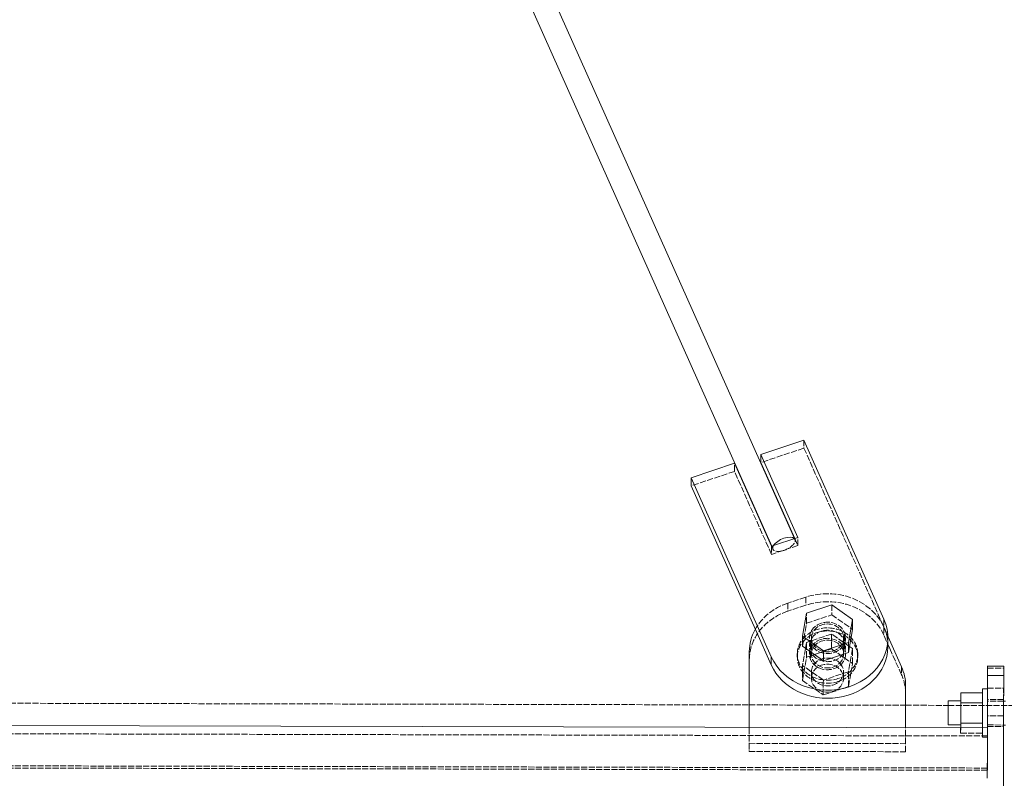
# Model space of a CAD drawing. Header units: millimetres. Extents: x -15129 to 9171, y -18789 to 5877.
# Tile 129 of 256: x -4741 to -4252, y -16702 to -16325. Entities that reach past the tile are written whole.
import ezdxf

# ---------------------------------------------------------------- set-up
doc = ezdxf.new("R2010")
doc.units = ezdxf.units.MM
doc.linetypes.add('ACAD_ISO02W100', pattern=[15, 12, -3])
for name, color, linetype in [('AS_Belki', 145, 'Continuous'), ('AS_Blachy', 30, 'Continuous'), ('AS_Sciany betonowe', 252, 'Continuous'), ('AS_Sruby', 9, 'Continuous')]:
    doc.layers.add(name, color=color, linetype=linetype)

msp = doc.modelspace()

# ---------------------------------------------------------------- linework, layer by layer
at = {"layer": 'AS_Belki', "color": 145, "linetype": 'Continuous', "lineweight": 13, "ltscale": 0.25}
for p, q in [((-4356.48, -16583.1), (-4559.65, -16127.99)), ((-4570.34, -16132.85), (-4367.67, -16586.84)), ((-4260.58, -16676.99), (-5202.04, -16674.86)), ((-4260.6, -16686.82), (-4260.58, -16676.99)), ((-4260.6, -16686.82), (-4260.64, -16702.09))]:
    msp.add_line(p, q, dxfattribs=at)
at = {"layer": 'AS_Belki', "color": 84, "linetype": 'ACAD_ISO02W100', "lineweight": 13, "ltscale": 0.25}
for p, q in [((-4356.06, -16584.03), (-4356.48, -16583.1)), ((-4367.67, -16586.84), (-4367.25, -16587.77)), ((-4260.59, -16681.08), (-5202.05, -16678.96)), ((-4260.63, -16696.99), (-4260.59, -16681.08)), ((-4260.63, -16698.08), (-4260.59, -16681.08)), ((-4260.59, -16681.08), (-4260.58, -16676.99)), ((-4260.63, -16696.99), (-5202.08, -16694.86)), ((-4260.63, -16698.08), (-5202.08, -16695.96))]:
    msp.add_line(p, q, dxfattribs=at)
at = {"layer": 'AS_Belki', "color": 84, "linetype": 'ACAD_ISO02W100', "lineweight": 13, "ltscale": 0.25, "extrusion": (0.360683, -0.807936, 0.465991)}
msp.add_arc((-10744.02, -6229, 11827.17), 6, 145.4946, 10.8638, dxfattribs=at)
at = {"layer": 'AS_Belki', "color": 145, "linetype": 'Continuous', "lineweight": 13, "ltscale": 0.25, "extrusion": (0.360683, -0.807936, 0.465991)}
msp.add_arc((-10744.02, -6229, 11827.17), 6, 10.8638, 145.4946, dxfattribs=at)
at = {"layer": 'AS_Blachy', "color": 145, "linetype": 'Continuous', "lineweight": 13, "ltscale": 0.25}
for p, q in [((-4351.71, -16534.15), (-4373.16, -16541.32)), ((-4312.03, -16623.02), (-4351.71, -16534.15)), ((-4373.16, -16541.32), (-4373.17, -16545.32)), ((-4373.16, -16541.32), (-4354.76, -16582.53)), ((-4386.22, -16545.69), (-4407.67, -16552.86)), ((-4367.82, -16586.9), (-4386.22, -16545.69)), ((-4373.17, -16545.32), (-4356.32, -16583.05)), ((-4407.67, -16552.86), (-4407.68, -16556.86)), ((-4407.67, -16552.86), (-4367.99, -16641.73)), ((-4407.68, -16556.86), (-4375.82, -16628.22)), ((-4354.76, -16582.53), (-4367.82, -16586.9)), ((-4375.82, -16628.22), (-4368, -16645.73)), ((-4303.25, -16646.71), (-4310.56, -16630.35)), ((-4310.03, -16637.01), (-4310.02, -16633.01)), ((-4378.86, -16639.27), (-4378.95, -16676.72)), ((-4367.99, -16641.73), (-4368, -16645.73)), ((-4260.51, -16646.35), (-4260.52, -16651.01)), ((-4252.51, -16646.36), (-4260.51, -16646.35)), ((-4252.52, -16651.02), (-4252.51, -16646.36)), ((-4260.52, -16651.01), (-4260.58, -16676.99)), ((-4252.52, -16651.02), (-4260.52, -16651.01)), ((-4252.57, -16671.5), (-4252.52, -16651.02)), ((-4301.28, -16676.89), (-4301.23, -16656.14)), ((-4301.24, -16660.14), (-4301.23, -16656.14)), ((-4301.28, -16676.89), (-4301.24, -16660.14)), ((-4252.72, -16737.63), (-4252.57, -16671.5)), ((-4252.58, -16676.45), (-4252.58, -16675.99)), ((-4260.58, -16676.99), (-4260.6, -16686.82))]:
    msp.add_line(p, q, dxfattribs=at)
at = {"layer": 'AS_Blachy', "color": 84, "linetype": 'ACAD_ISO02W100', "lineweight": 13, "ltscale": 0.25}
for p, q in [((-4351.71, -16534.15), (-4351.71, -16538.15)), ((-4351.71, -16538.15), (-4373.17, -16545.32)), ((-4351.71, -16538.15), (-4312.04, -16627.02)), ((-4386.23, -16549.69), (-4386.22, -16545.69)), ((-4386.23, -16549.69), (-4407.68, -16556.86)), ((-4367.83, -16590.9), (-4386.23, -16549.69)), ((-4356.32, -16583.05), (-4354.77, -16586.53)), ((-4354.77, -16586.53), (-4354.76, -16582.53)), ((-4354.77, -16586.53), (-4367.83, -16590.9)), ((-4367.82, -16586.9), (-4367.83, -16590.9)), ((-4350.84, -16612.14), (-4359.68, -16615.1)), ((-4350.84, -16612.14), (-4350.85, -16616.14)), ((-4359.68, -16615.1), (-4359.69, -16619.1)), ((-4350.85, -16616.14), (-4359.69, -16619.1)), ((-4312.04, -16627.02), (-4312.05, -16631.02)), ((-4312.03, -16623.02), (-4312.04, -16627.02)), ((-4310.56, -16630.35), (-4312.04, -16627.02)), ((-4331.63, -16633.57), (-4331.62, -16629.57)), ((-4309.13, -16637.57), (-4312.05, -16631.02)), ((-4348.41, -16635.19), (-4348.42, -16639.19)), ((-4331.63, -16637.57), (-4331.63, -16633.57)), ((-4378.87, -16643.27), (-4378.86, -16639.27)), ((-4348.42, -16639.19), (-4348.42, -16639.39)), ((-4348.42, -16639.39), (-4348.42, -16643.19)), ((-4303.26, -16650.71), (-4309.13, -16637.57)), ((-4378.87, -16643.27), (-4378.97, -16688.72)), ((-4303.25, -16646.71), (-4303.26, -16650.71)), ((-4260.51, -16646.21), (-4260.51, -16646.35)), ((-4260.51, -16646.21), (-4260.51, -16646.35)), ((-4252.52, -16647.36), (-4252.51, -16646.36)), ((-4260.52, -16647.35), (-4260.54, -16657.35)), ((-4260.52, -16647.35), (-4252.52, -16647.36)), ((-4252.52, -16651.02), (-4252.52, -16647.36)), ((-4260.54, -16657.35), (-4252.54, -16657.36)), ((-4252.55, -16663.44), (-4252.54, -16657.36)), ((-4260.55, -16662.9), (-4260.55, -16662.67)), ((-4252.55, -16662.92), (-4260.55, -16662.9)), ((-4252.56, -16667.87), (-4252.55, -16663.69)), ((-4252.55, -16663.62), (-4252.55, -16662.92)), ((-4252.55, -16663.69), (-4252.55, -16663.62)), ((-4252.57, -16671.02), (-4260.57, -16671.01)), ((-4252.58, -16675.99), (-4252.57, -16671.5)), ((-4252.57, -16671.5), (-4252.56, -16667.87)), ((-4260.58, -16675.73), (-4260.58, -16676.43)), ((-4260.58, -16676.43), (-4260.58, -16675.97)), ((-4252.58, -16676.45), (-4252.58, -16675.75)), ((-4378.95, -16676.72), (-4378.96, -16680.82)), ((-4378.96, -16680.82), (-4378.96, -16684.72)), ((-4301.3, -16688.89), (-4301.29, -16680.99)), ((-4301.3, -16684.89), (-4301.29, -16680.99)), ((-4301.29, -16680.99), (-4301.28, -16676.89)), ((-4260.58, -16676.43), (-4252.58, -16676.45)), ((-4252.71, -16732.2), (-4252.58, -16676.45)), ((-4378.96, -16684.72), (-4378.97, -16688.72)), ((-4378.96, -16684.72), (-4301.3, -16684.89)), ((-4301.3, -16688.89), (-4301.3, -16684.89)), ((-4378.97, -16688.72), (-4301.3, -16688.89))]:
    msp.add_line(p, q, dxfattribs=at)
at = {"layer": 'AS_Blachy', "color": 84, "linetype": 'ACAD_ISO02W100', "lineweight": 13, "ltscale": 0.25, "extrusion": (0.001127, 0.499998, 0.866026)}
for centre in [(4302.5, 14412.5, -8321.06), (4302.5, 14415.97, -8323.06), (4302.5, 14419.43, -8325.06)]:
    msp.add_circle(centre, 9, dxfattribs=at)
for centre, start, end in [((4302.5, 14415.97, -8323.06), 201.254, 291.254), ((4311.34, 14418.54, -8324.54), 291.254, 334.6854), ((4302.5, 14419.43, -8325.06), 201.254, 291.254), ((4311.34, 14422.01, -8326.54), 291.254, 359.9996), ((4302.5, 14415.97, -8323.06), 178.754, 201.254), ((4293.67, 14436.47, -8334.89), 179.9996, 201.254)]:
    msp.add_arc(centre, 30, start, end, dxfattribs=at)
at = {"layer": 'AS_Blachy', "color": 145, "linetype": 'Continuous', "lineweight": 13, "ltscale": 0.25, "extrusion": (0.001127, 0.499998, 0.866026)}
for centre, start, end in [((4302.5, 14412.5, -8321.06), 21.254, 201.254), ((4311.34, 14418.54, -8324.54), 334.6854, 359.9996), ((4302.5, 14415.97, -8323.06), 21.254, 178.754), ((4293.67, 14433, -8332.89), 179.9996, 201.254)]:
    msp.add_arc(centre, 30, start, end, dxfattribs=at)
at = {"layer": 'AS_Sciany betonowe', "color": 145, "linetype": 'ACAD_ISO02W100', "lineweight": 13, "ltscale": 0.25}
for p, q in [((-5083.65, -16664.07), (-4378.92, -16665.65)), ((-4301.25, -16665.83), (-4280.06, -16665.88))]:
    msp.add_line(p, q, dxfattribs=at)
at = {"layer": 'AS_Sciany betonowe', "color": 84, "linetype": 'ACAD_ISO02W100', "lineweight": 13, "ltscale": 0.25}
for p, q in [((-4378.92, -16665.65), (-4301.25, -16665.83)), ((-4280.06, -16665.88), (-4172.56, -16666.12)), ((-4251.56, -16665.94), (-4252.56, -16665.94))]:
    msp.add_line(p, q, dxfattribs=at)
at = {"layer": 'AS_Sruby', "color": 145, "linetype": 'Continuous', "lineweight": 13, "ltscale": 0.25}
for p, q in [((-4337.94, -16615.94), (-4350.42, -16620.11)), ((-4327.53, -16623.21), (-4337.94, -16615.94)), ((-4350.42, -16620.11), (-4352.47, -16631.55)), ((-4327.53, -16623.21), (-4329.58, -16634.65)), ((-4327.54, -16628.21), (-4327.53, -16623.21)), ((-4352.47, -16631.55), (-4352.49, -16636.55)), ((-4342.06, -16638.82), (-4352.47, -16631.55)), ((-4329.6, -16639.65), (-4327.54, -16628.21)), ((-4352.49, -16636.55), (-4342.07, -16643.82)), ((-4329.58, -16634.65), (-4342.06, -16638.82)), ((-4329.6, -16639.65), (-4329.58, -16634.65)), ((-4342.07, -16643.82), (-4342.06, -16638.82)), ((-4342.07, -16643.82), (-4329.6, -16639.65)), ((-4273.84, -16659.62), (-4273.85, -16664.63)), ((-4263.04, -16659.64), (-4273.84, -16659.62)), ((-4263.05, -16661.75), (-4263.04, -16660.14)), ((-4260.54, -16657.69), (-4263.04, -16657.69)), ((-4263.04, -16658.07), (-4263.04, -16657.69)), ((-4263.04, -16658.9), (-4263.04, -16658.07)), ((-4263.04, -16658.9), (-4263.04, -16660.14)), ((-4260.54, -16658.07), (-4260.54, -16657.69)), ((-4260.54, -16658.9), (-4260.54, -16658.07)), ((-4280.05, -16664.86), (-4280.06, -16666.62)), ((-4280.06, -16666.62), (-4280.06, -16668.84)), ((-4273.85, -16663.69), (-4280.05, -16663.67)), ((-4280.05, -16663.67), (-4280.05, -16663.83)), ((-4280.05, -16663.83), (-4280.05, -16664.86)), ((-4273.85, -16664.63), (-4273.88, -16674.64)), ((-4263.05, -16664.65), (-4273.85, -16664.63)), ((-4263.07, -16671.56), (-4263.05, -16664.65)), ((-4263.06, -16665.8), (-4263.05, -16663.66)), ((-4263.06, -16668.09), (-4263.06, -16665.8)), ((-4263.05, -16663.66), (-4263.05, -16661.75)), ((-4263.05, -16664.65), (-4263.05, -16662.74)), ((-4251.55, -16663.74), (-4252.55, -16663.73)), ((-4280.06, -16668.84), (-4280.07, -16671.17)), ((-4280.07, -16671.17), (-4280.07, -16673.27)), ((-4263.07, -16670.44), (-4263.06, -16668.09)), ((-4263.07, -16672.77), (-4263.07, -16670.44)), ((-4280.07, -16673.27), (-4280.08, -16674.82)), ((-4280.08, -16674.82), (-4280.08, -16675.57)), ((-4280.08, -16675.57), (-4273.88, -16675.58)), ((-4273.88, -16674.64), (-4263.08, -16674.67)), ((-4273.88, -16674.64), (-4273.88, -16676.96)), ((-4263.08, -16674.97), (-4263.07, -16672.77)), ((-4263.08, -16674.67), (-4263.07, -16673.84)), ((-4263.08, -16676.07), (-4263.08, -16674.67)), ((-4263.08, -16676.97), (-4263.08, -16674.97)), ((-4252.58, -16675.63), (-4251.58, -16675.63)), ((-4263.08, -16676.98), (-4263.08, -16676.97))]:
    msp.add_line(p, q, dxfattribs=at)
at = {"layer": 'AS_Sruby', "color": 84, "linetype": 'ACAD_ISO02W100', "lineweight": 13, "ltscale": 0.25}
for p, q in [((-4337.94, -16615.94), (-4337.95, -16620.94)), ((-4350.43, -16625.11), (-4350.42, -16620.11)), ((-4350.43, -16625.11), (-4337.95, -16620.94)), ((-4337.95, -16620.94), (-4327.54, -16628.21)), ((-4352.49, -16636.55), (-4350.43, -16625.11)), ((-4337.97, -16630.44), (-4348.27, -16633.88)), ((-4348.01, -16632.21), (-4348.02, -16635.54)), ((-4337.97, -16630.44), (-4337.99, -16637.84)), ((-4332.02, -16634.59), (-4337.97, -16630.44)), ((-4350.45, -16634.61), (-4350.99, -16637.6)), ((-4350.46, -16642.01), (-4350.45, -16634.61)), ((-4348.27, -16633.88), (-4350.45, -16634.61)), ((-4348.02, -16635.54), (-4348.03, -16639.54)), ((-4332.03, -16639.74), (-4332.02, -16635.74)), ((-4332.02, -16635.74), (-4332.01, -16632.55)), ((-4331.76, -16634.78), (-4332.02, -16634.59)), ((-4331.66, -16634.84), (-4331.76, -16634.78)), ((-4331.63, -16634.87), (-4331.66, -16634.84)), ((-4329.06, -16636.66), (-4331.63, -16634.87)), ((-4327.56, -16637.71), (-4329.06, -16636.66)), ((-4355.03, -16640.06), (-4355.03, -16641.56)), ((-4352.52, -16653.45), (-4350.46, -16642.01)), ((-4350.99, -16637.6), (-4352.51, -16646.05)), ((-4350.46, -16642.01), (-4337.99, -16637.84)), ((-4348.03, -16639.54), (-4348.03, -16639.66)), ((-4348.03, -16639.66), (-4348.03, -16640.21)), ((-4337.99, -16637.84), (-4327.57, -16645.11)), ((-4332.03, -16640.47), (-4332.03, -16639.74)), ((-4332.03, -16640.55), (-4332.03, -16640.47)), ((-4327.56, -16637.71), (-4329.62, -16649.15)), ((-4327.57, -16645.11), (-4327.56, -16637.71)), ((-4325.04, -16642.2), (-4325.03, -16640.7)), ((-4342.09, -16653.32), (-4352.51, -16646.05)), ((-4352.51, -16646.05), (-4352.51, -16649.04)), ((-4328.47, -16650.07), (-4327.57, -16645.11)), ((-4352.51, -16649.04), (-4352.52, -16653.45)), ((-4348.05, -16649.11), (-4348.05, -16652.21)), ((-4329.62, -16649.15), (-4342.09, -16653.32)), ((-4332.06, -16652.55), (-4332.05, -16649.45)), ((-4329.63, -16656.55), (-4328.47, -16650.07)), ((-4329.63, -16656.55), (-4329.62, -16651.23)), ((-4329.62, -16651.23), (-4329.62, -16649.15)), ((-4352.52, -16653.45), (-4342.11, -16660.72)), ((-4342.11, -16660.72), (-4342.1, -16654.68)), ((-4342.11, -16660.72), (-4329.63, -16656.55)), ((-4342.1, -16654.68), (-4342.09, -16653.32)), ((-4273.84, -16659.62), (-4273.85, -16663.69)), ((-4263.05, -16664.65), (-4263.04, -16659.64)), ((-4263.05, -16662.74), (-4263.04, -16660.2)), ((-4263.04, -16657.76), (-4263.04, -16657.69)), ((-4263.04, -16658.3), (-4263.04, -16657.76)), ((-4263.04, -16659.27), (-4263.04, -16658.3)), ((-4263.04, -16659.92), (-4263.04, -16659.27)), ((-4263.04, -16659.92), (-4263.04, -16659.64)), ((-4263.04, -16660.14), (-4263.04, -16659.92)), ((-4260.54, -16657.77), (-4260.54, -16657.69)), ((-4260.54, -16657.77), (-4260.54, -16658.3)), ((-4280.05, -16663.67), (-4280.05, -16663.83)), ((-4273.85, -16664.63), (-4273.88, -16674.64)), ((-4273.86, -16665.98), (-4273.85, -16664.44)), ((-4273.85, -16664.88), (-4273.86, -16666.64)), ((-4273.85, -16663.69), (-4273.85, -16664.44)), ((-4273.85, -16663.84), (-4273.85, -16664.88)), ((-4273.85, -16664.44), (-4273.85, -16664.63)), ((-4263.08, -16674.67), (-4263.05, -16664.65)), ((-4252.55, -16663.73), (-4260.55, -16663.72)), ((-4260.55, -16663.72), (-4260.55, -16663.87)), ((-4273.86, -16668.85), (-4273.87, -16671.19)), ((-4273.87, -16671.19), (-4273.87, -16673.29)), ((-4273.86, -16666.64), (-4273.86, -16668.85)), ((-4280.08, -16675.42), (-4280.08, -16675.57)), ((-4273.88, -16675.58), (-4273.89, -16679.65)), ((-4273.87, -16673.29), (-4273.88, -16674.4)), ((-4273.88, -16674.83), (-4273.87, -16673.29)), ((-4273.88, -16674.4), (-4273.88, -16674.64)), ((-4273.88, -16674.64), (-4273.88, -16674.83)), ((-4273.88, -16674.83), (-4273.88, -16675.58)), ((-4273.88, -16675.43), (-4273.88, -16675.58)), ((-4263.09, -16679.67), (-4263.08, -16674.67)), ((-4263.08, -16676.98), (-4263.08, -16676.07)), ((-4263.07, -16673.84), (-4263.07, -16671.56)), ((-4260.58, -16675.46), (-4260.58, -16675.61)), ((-4260.58, -16675.61), (-4252.58, -16675.63)), ((-4273.88, -16676.96), (-4273.89, -16679.65)), ((-4273.89, -16679.65), (-4263.09, -16679.67)), ((-4263.09, -16678.68), (-4263.08, -16676.98)), ((-4263.09, -16679.67), (-4263.08, -16676.98)), ((-4263.09, -16680.05), (-4263.09, -16678.68)), ((-4263.09, -16679.18), (-4263.09, -16680.42)), ((-4263.09, -16681.02), (-4263.09, -16680.05)), ((-4263.09, -16681.25), (-4263.09, -16680.42)), ((-4263.09, -16681.1), (-4263.09, -16681.02)), ((-4263.09, -16681.56), (-4263.09, -16681.1)), ((-4263.09, -16681.63), (-4263.09, -16681.25)), ((-4260.59, -16681.26), (-4260.59, -16680.43)), ((-4260.59, -16681.1), (-4260.59, -16681.56)), ((-4263.09, -16681.63), (-4263.09, -16681.56)), ((-4263.09, -16681.63), (-4260.59, -16681.64)), ((-4260.59, -16681.64), (-4260.59, -16681.56))]:
    msp.add_line(p, q, dxfattribs=at)
at = {"layer": 'AS_Sruby', "color": 84, "linetype": 'ACAD_ISO02W100', "lineweight": 13, "ltscale": 0.25, "extrusion": (0.001127, 0.499998, 0.866026)}
for centre, radius in [((4302.5, 14419.43, -8325.06), 15), ((4302.5, 14412.5, -8321.06), 8), ((4302.5, 14420.73, -8325.81), 15), ((4302.5, 14419.43, -8325.06), 8), ((4302.5, 14427.14, -8329.51), 8), ((4302.5, 14429.82, -8331.06), 8)]:
    msp.add_circle(centre, radius, dxfattribs=at)

doc.saveas('drawing.dxf')
